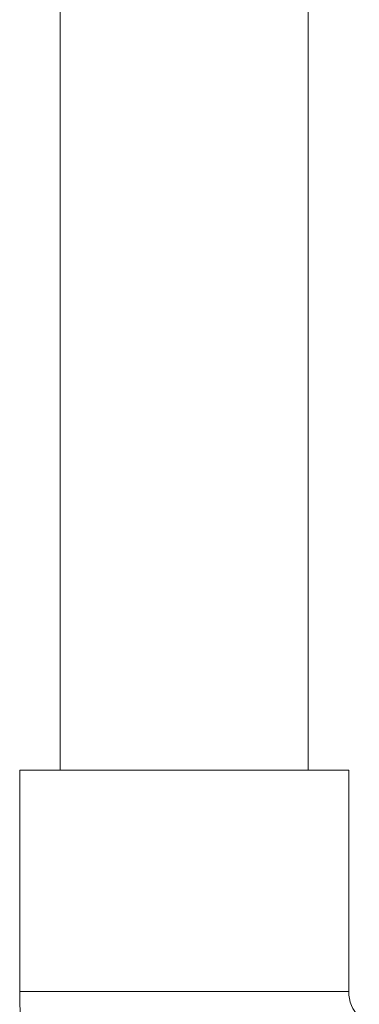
# Model space of a CAD drawing. Header units: millimetres. Extents: x 0 to 594, y 0 to 420.
# Tile 42 of 49: x 527.74 to 534.35, y 122.36 to 141.5. Entities that reach past the tile are written whole.
import ezdxf

# ---------------------------------------------------------------- set-up
doc = ezdxf.new("R2010")
doc.units = ezdxf.units.MM

msp = doc.modelspace()

# ---------------------------------------------------------------- linework, layer by layer
at = {"color": 7, "linetype": 'Continuous', "lineweight": 15}
for p, q in [((528.53014, 163.40811), (528.53014, 126.9081)), ((533.35614, 126.9081), (533.35614, 163.40811)), ((527.74314, 126.9081), (527.74314, 122.6081)), ((534.14314, 126.9081), (527.74314, 126.9081)), ((534.14314, 122.6081), (534.14314, 126.9081))]:
    msp.add_line(p, q, dxfattribs=at)
at = {"color": 8, "linetype": 'Continuous', "lineweight": 15}
msp.add_line((534.14314, 122.6081), (527.74314, 122.6081), dxfattribs=at)
at = {"color": 7, "linetype": 'Continuous', "lineweight": 15}
for radius, end in [(7.10244, 188.791565), (0.70244, 225)]:
    msp.add_arc((534.84558, 122.6081), radius, 180, end, dxfattribs=at)

doc.saveas('drawing.dxf')
